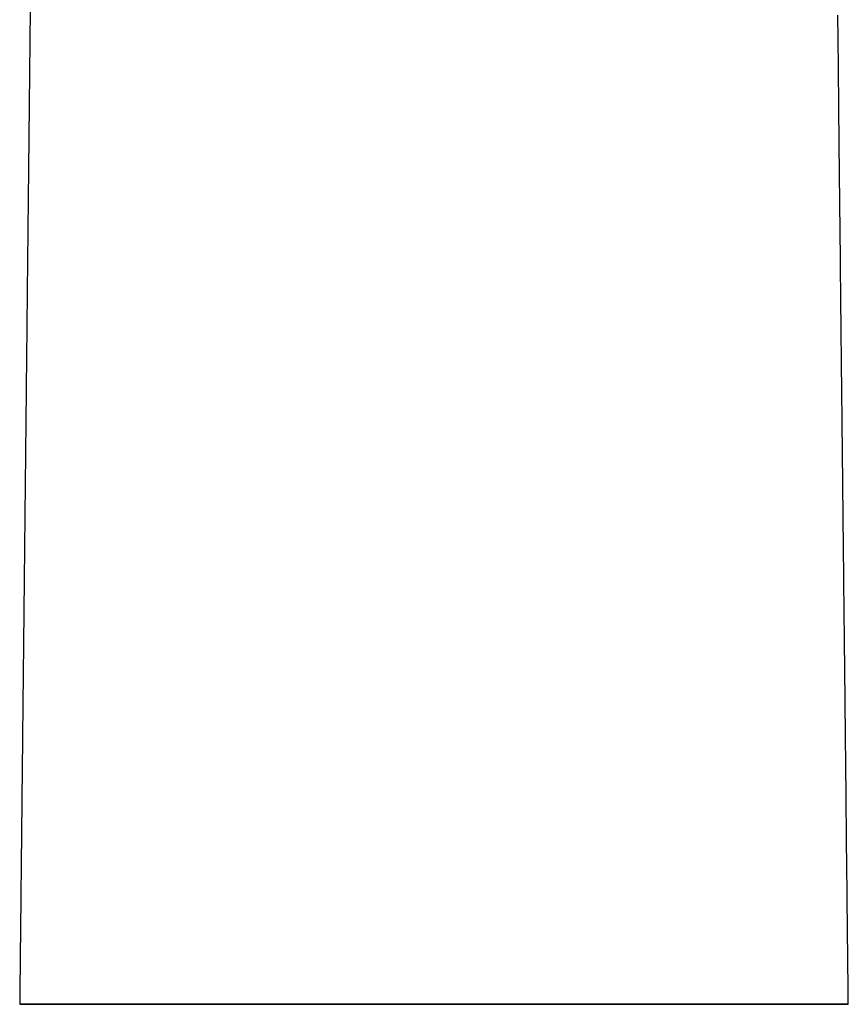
# Model space of a CAD drawing. Header units: millimetres. Extents: x 8 to 837, y 12 to 838.
# Tile 19 of 27: x 416 to 470, y 510 to 574. Entities that reach past the tile are written whole.
import ezdxf

# ---------------------------------------------------------------- set-up
doc = ezdxf.new("R2010")
doc.units = ezdxf.units.MM

msp = doc.modelspace()

# ---------------------------------------------------------------- linework, layer by layer
at = {"color": 7, "linetype": 'Continuous', "lineweight": 30, "flags": 128}
msp.add_lwpolyline([(470.277, 510.125), (470.273, 510.508), (470.269, 510.88), (470.265, 511.24), (470.262, 511.588), (470.258, 511.925), (470.255, 512.249), (470.251, 512.616), (470.247, 512.967), (470.244, 513.301), (470.24, 513.618), (470.238, 513.888), (470.235, 514.144), (470.232, 514.387), (470.23, 514.618), (470.228, 514.835), (470.225, 515.038), (470.223, 515.229), (470.222, 515.406), (470.217, 515.8), (470.213, 516.195), (470.209, 516.594), (470.205, 516.997), (470.201, 517.403), (470.196, 517.814), (470.187, 518.645), (470.179, 519.491), (470.169, 520.352), (470.164, 520.871), (470.158, 521.405), (470.153, 521.953), (470.147, 522.516), (470.14, 523.105), (470.134, 523.709), (470.128, 524.328), (470.121, 524.962), (470.114, 525.612), (470.107, 526.265), (470.1, 526.932), (470.093, 527.614), (470.086, 528.311), (470.078, 529.023), (470.07, 529.75), (470.063, 530.491), (470.055, 531.247), (470.048, 531.851), (470.042, 532.465), (470.035, 533.087), (470.029, 533.717), (470.022, 534.389), (470.015, 535.043), (470.008, 535.682), (470.001, 536.304), (469.995, 536.91), (469.989, 537.5), (469.983, 538.041), (469.978, 538.568), (469.972, 539.08), (469.967, 539.577), (469.962, 540.061), (469.957, 540.53), (469.952, 540.984), (469.948, 541.424), (469.943, 541.849), (469.939, 542.26), (469.935, 542.649), (469.931, 543.025), (469.927, 543.387), (469.923, 543.734), (469.92, 544.018), (469.917, 544.292), (469.915, 544.558), (469.912, 544.826), (469.909, 545.097), (469.906, 545.37), (469.899, 546.027), (469.892, 546.701), (469.887, 547.192), (469.882, 547.691), (469.876, 548.199), (469.871, 548.715), (469.865, 549.242), (469.859, 549.865), (469.852, 550.503), (469.845, 551.156), (469.838, 551.823), (469.831, 552.505), (469.824, 553.201), (469.816, 553.913), (469.809, 554.578), (469.802, 555.255), (469.795, 555.944), (469.787, 556.645), (469.78, 557.357), (469.772, 558.08), (469.763, 558.962), (469.753, 559.859), (469.744, 560.772), (469.734, 561.701), (469.724, 562.645), (469.714, 563.588), (469.704, 564.546), (469.694, 565.519), (469.683, 566.507), (469.678, 566.981), (469.673, 567.459), (469.668, 567.941), (469.663, 568.426), (469.658, 568.91), (469.653, 569.386), (469.647, 569.937), (469.642, 570.475), (469.636, 571.002), (469.631, 571.518), (469.624, 572.116), (469.618, 572.698), (469.612, 573.263), (469.607, 573.811), (469.601, 574.344)], dxfattribs=at)
at = {"color": 7, "linetype": 'Continuous', "lineweight": 30}
for points, knots in [([(417.478, 605.311), (417.475, 605.025), (417.468, 604.426), (417.46, 603.65), (417.453, 602.979), (417.448, 602.441), (417.442, 601.898), (417.436, 601.35), (417.43, 600.799), (417.425, 600.261), (417.419, 599.743), (417.414, 599.252), (417.409, 598.776), (417.404, 598.315), (417.399, 597.87), (417.395, 597.441), (417.391, 597.027), (417.386, 596.629), (417.382, 596.246), (417.379, 595.903), (417.376, 595.599), (417.373, 595.331), (417.37, 595.072), (417.367, 594.816), (417.364, 594.505), (417.36, 594.128), (417.355, 593.684), (417.351, 593.223), (417.346, 592.746), (417.34, 592.255), (417.335, 591.751), (417.33, 591.235), (417.324, 590.702), (417.319, 590.192), (417.314, 589.706), (417.309, 589.245), (417.304, 588.776), (417.299, 588.302), (417.293, 587.782), (417.287, 587.223), (417.281, 586.625), (417.275, 586.013), (417.268, 585.387), (417.261, 584.749), (417.255, 584.126), (417.248, 583.517), (417.242, 582.923), (417.236, 582.354), (417.23, 581.81), (417.225, 581.286), (417.22, 580.771), (417.214, 580.262), (417.209, 579.772), (417.204, 579.301), (417.199, 578.849), (417.195, 578.402), (417.19, 577.961), (417.185, 577.526), (417.181, 577.093), (417.176, 576.669), (417.172, 576.247), (417.168, 575.823), (417.163, 575.386), (417.158, 574.935), (417.153, 574.47), (417.148, 573.992), (417.143, 573.5), (417.138, 572.995), (417.132, 572.476), (417.127, 571.943), (417.121, 571.397), (417.115, 570.878), (417.11, 570.389), (417.106, 569.932), (417.101, 569.465), (417.096, 568.991), (417.091, 568.51), (417.084, 567.875), (417.076, 567.093), (417.066, 566.17), (417.056, 565.26), (417.047, 564.363), (417.038, 563.478), (417.028, 562.607), (417.019, 561.72), (417.01, 560.82), (417, 559.906), (416.991, 559.008), (416.981, 558.125), (416.972, 557.284), (416.964, 556.483), (416.956, 555.722), (416.948, 554.975), (416.94, 554.243), (416.933, 553.525), (416.925, 552.822), (416.918, 552.152), (416.912, 551.514), (416.905, 550.908), (416.899, 550.315), (416.893, 549.733), (416.887, 549.164), (416.881, 548.571), (416.874, 547.955), (416.867, 547.315), (416.861, 546.689), (416.854, 546.077), (416.849, 545.563), (416.845, 545.145), (416.841, 544.819), (416.838, 544.496), (416.834, 544.169), (416.831, 543.833), (416.827, 543.482), (416.823, 543.11), (416.819, 542.715), (416.815, 542.296), (416.81, 541.862), (416.805, 541.411), (416.8, 540.943), (416.795, 540.47), (416.79, 539.99), (416.785, 539.505), (416.78, 539.005), (416.774, 538.491), (416.769, 537.962), (416.763, 537.419), (416.757, 536.861), (416.751, 536.289), (416.745, 535.703), (416.739, 535.105), (416.732, 534.498), (416.726, 533.88), (416.719, 533.256), (416.712, 532.571), (416.704, 531.836), (416.696, 531.053), (416.688, 530.286), (416.68, 529.534), (416.672, 528.797), (416.665, 528.076), (416.658, 527.389), (416.651, 526.736), (416.644, 526.115), (416.638, 525.507), (416.631, 524.912), (416.625, 524.33), (416.619, 523.769), (416.614, 523.229), (416.608, 522.709), (416.603, 522.202), (416.598, 521.705), (416.593, 521.221), (416.588, 520.748), (416.583, 520.286), (416.577, 519.745), (416.571, 519.127), (416.563, 518.432), (416.556, 517.746), (416.549, 517.045), (416.541, 516.328), (416.535, 515.782), (416.532, 515.425), (416.53, 515.251), (416.528, 515.064), (416.526, 514.864), (416.523, 514.652), (416.521, 514.426), (416.518, 514.188), (416.516, 513.936), (416.513, 513.672), (416.51, 513.395), (416.507, 513.105), (416.504, 512.802), (416.501, 512.487), (416.497, 512.147), (416.493, 511.781), (416.489, 511.389), (416.485, 510.981), (416.48, 510.558), (416.477, 510.271), (416.476, 510.125)], [0, 0, 0, 0, 0.009007, 0.018876, 0.024476, 0.030128, 0.035833, 0.04159, 0.047399, 0.053214, 0.058542, 0.063706, 0.068708, 0.073546, 0.078221, 0.082732, 0.08708, 0.091264, 0.095286, 0.099144, 0.10206, 0.104876, 0.107591, 0.110232, 0.112922, 0.117419, 0.122089, 0.126931, 0.131945, 0.137132, 0.142393, 0.147821, 0.153416, 0.159176, 0.163904, 0.168739, 0.173679, 0.178699, 0.183666, 0.190065, 0.196345, 0.202505, 0.209361, 0.216063, 0.222611, 0.229005, 0.235245, 0.241331, 0.246929, 0.252413, 0.257828, 0.263173, 0.268449, 0.273261, 0.278013, 0.282707, 0.287341, 0.291916, 0.296433, 0.300973, 0.305281, 0.309733, 0.314328, 0.319066, 0.323947, 0.328971, 0.334137, 0.339447, 0.3449, 0.350496, 0.356234, 0.362116, 0.366837, 0.371647, 0.376545, 0.381531, 0.386605, 0.391706, 0.401541, 0.41124, 0.420802, 0.430229, 0.43952, 0.448675, 0.457694, 0.467458, 0.477057, 0.486492, 0.495763, 0.504869, 0.513005, 0.521004, 0.528854, 0.536549, 0.54409, 0.551478, 0.558711, 0.565206, 0.571572, 0.577809, 0.583916, 0.589894, 0.595743, 0.602605, 0.609325, 0.615901, 0.622335, 0.628627, 0.632096, 0.635519, 0.638898, 0.642283, 0.645812, 0.649495, 0.653329, 0.657554, 0.66195, 0.666517, 0.671255, 0.676164, 0.681243, 0.68619, 0.691288, 0.696538, 0.70194, 0.707494, 0.7132, 0.719058, 0.725068, 0.73123, 0.737543, 0.743892, 0.750387, 0.757008, 0.763573, 0.771956, 0.780178, 0.78824, 0.79614, 0.803878, 0.811456, 0.818873, 0.82553, 0.832051, 0.838438, 0.844689, 0.850804, 0.856785, 0.862367, 0.867826, 0.873162, 0.878374, 0.883464, 0.88843, 0.893273, 0.898045, 0.905456, 0.912761, 0.919961, 0.927054, 0.934872, 0.942558, 0.944276, 0.946102, 0.948065, 0.950162, 0.952396, 0.954764, 0.957269, 0.959908, 0.962683, 0.965594, 0.96864, 0.971821, 0.975138, 0.978591, 0.982545, 0.986663, 0.990945, 0.99539, 1, 1, 1, 1]), ([(443.376, 510.122), (443.575, 510.122), (443.971, 510.122), (444.565, 510.122), (445.159, 510.122), (445.754, 510.122), (446.348, 510.122), (446.932, 510.122), (447.505, 510.122), (448.069, 510.122), (448.631, 510.122), (449.191, 510.122), (449.75, 510.122), (450.268, 510.122), (450.747, 510.122), (451.188, 510.122), (451.626, 510.122), (452.067, 510.122), (452.51, 510.122), (452.955, 510.122), (453.397, 510.123), (453.836, 510.123), (454.273, 510.123), (454.7, 510.123), (455.118, 510.123), (455.528, 510.123), (455.934, 510.123), (456.336, 510.123), (456.735, 510.123), (457.152, 510.123), (457.584, 510.123), (458.032, 510.123), (458.475, 510.123), (458.912, 510.123), (459.343, 510.123), (459.784, 510.123), (460.234, 510.123), (460.693, 510.123), (461.143, 510.123), (461.585, 510.123), (462.018, 510.123), (462.436, 510.123), (462.838, 510.123), (463.225, 510.123), (463.603, 510.123), (463.972, 510.123), (464.333, 510.123), (464.662, 510.123), (464.963, 510.123), (465.235, 510.123), (465.501, 510.123), (465.79, 510.123), (466.098, 510.123), (466.423, 510.123), (466.735, 510.123), (467.035, 510.124), (467.324, 510.124), (467.6, 510.124), (467.863, 510.124), (468.098, 510.124), (468.308, 510.124), (468.493, 510.124), (468.67, 510.124), (468.838, 510.124), (468.997, 510.124), (469.147, 510.124), (469.288, 510.124), (469.417, 510.124), (469.535, 510.124), (469.642, 510.124), (469.741, 510.124), (469.831, 510.124), (469.914, 510.124), (469.988, 510.124), (470.054, 510.124), (470.111, 510.124), (470.16, 510.124), (470.201, 510.124), (470.233, 510.124), (470.259, 510.125), (470.275, 510.125), (470.279, 510.125), (470.271, 510.125), (470.25, 510.125), (470.217, 510.125), (470.174, 510.125), (470.125, 510.125), (470.071, 510.125), (470.009, 510.125), (469.939, 510.125), (469.861, 510.125), (469.775, 510.125), (469.681, 510.125), (469.578, 510.125), (469.468, 510.125), (469.349, 510.125), (469.222, 510.125), (469.073, 510.125), (468.898, 510.125), (468.694, 510.125), (468.476, 510.125), (468.244, 510.126), (467.998, 510.126), (467.771, 510.126), (467.571, 510.126), (467.401, 510.126), (467.225, 510.126), (467.03, 510.126), (466.815, 510.126), (466.577, 510.126), (466.332, 510.126), (466.079, 510.126), (465.819, 510.126), (465.543, 510.126), (465.25, 510.126), (464.939, 510.126), (464.619, 510.126), (464.291, 510.126), (463.954, 510.126), (463.623, 510.126), (463.3, 510.126), (462.985, 510.126), (462.665, 510.126), (462.357, 510.126), (462.063, 510.126), (461.785, 510.126), (461.502, 510.126), (461.15, 510.126), (460.726, 510.126), (460.224, 510.126), (459.712, 510.126), (459.226, 510.126), (458.77, 510.127), (458.344, 510.127), (457.913, 510.127), (457.475, 510.127), (457.031, 510.127), (456.584, 510.127), (456.132, 510.127), (455.677, 510.127), (455.216, 510.127), (454.724, 510.127), (454.2, 510.127), (453.643, 510.127), (453.08, 510.127), (452.51, 510.127), (451.935, 510.127), (451.363, 510.127), (450.796, 510.127), (450.234, 510.127), (449.668, 510.127), (449.097, 510.127), (448.523, 510.127), (447.981, 510.127), (447.474, 510.127), (447, 510.127), (446.524, 510.127), (446.006, 510.127), (445.446, 510.127), (444.842, 510.127), (444.237, 510.127), (443.631, 510.127), (443.024, 510.127), (442.427, 510.127), (441.84, 510.127), (441.265, 510.127), (440.69, 510.127), (440.115, 510.127), (439.541, 510.127), (439.016, 510.127), (438.539, 510.127), (438.111, 510.127), (437.683, 510.127), (437.217, 510.127), (436.712, 510.127), (436.17, 510.127), (435.63, 510.127), (435.093, 510.127), (434.559, 510.127), (434.022, 510.127), (433.483, 510.127), (432.943, 510.127), (432.406, 510.127), (431.874, 510.127), (431.348, 510.127), (430.862, 510.127), (430.418, 510.127), (430.012, 510.127), (429.611, 510.127), (429.211, 510.127), (428.814, 510.127), (428.42, 510.127), (428.03, 510.127), (427.617, 510.126), (427.181, 510.126), (426.725, 510.126), (426.277, 510.126), (425.836, 510.126), (425.403, 510.126), (424.978, 510.126), (424.564, 510.126), (424.159, 510.126), (423.762, 510.126), (423.374, 510.126), (422.995, 510.126), (422.651, 510.126), (422.34, 510.126), (422.061, 510.126), (421.788, 510.126), (421.492, 510.126), (421.177, 510.126), (420.845, 510.126), (420.524, 510.126), (420.215, 510.126), (419.916, 510.126), (419.63, 510.126), (419.358, 510.126), (419.099, 510.126), (418.851, 510.126), (418.614, 510.126), (418.39, 510.125), (418.202, 510.125), (418.047, 510.125), (417.92, 510.125), (417.798, 510.125), (417.673, 510.125), (417.546, 510.125), (417.419, 510.125), (417.299, 510.125), (417.188, 510.125), (417.084, 510.125), (416.986, 510.125), (416.895, 510.125), (416.81, 510.125), (416.735, 510.125), (416.67, 510.125), (416.614, 510.125), (416.569, 510.125), (416.534, 510.125), (416.509, 510.125), (416.49, 510.125), (416.479, 510.125), (416.475, 510.125), (416.477, 510.125), (416.484, 510.125), (416.499, 510.125), (416.521, 510.124), (416.554, 510.124), (416.596, 510.124), (416.646, 510.124), (416.705, 510.124), (416.774, 510.124), (416.853, 510.124), (416.944, 510.124), (417.045, 510.124), (417.156, 510.124), (417.276, 510.124), (417.4, 510.124), (417.527, 510.124), (417.654, 510.124), (417.789, 510.124), (417.933, 510.124), (418.086, 510.124), (418.249, 510.124), (418.42, 510.124), (418.598, 510.124), (418.785, 510.124), (418.979, 510.124), (419.182, 510.124), (419.393, 510.124), (419.611, 510.124), (419.837, 510.124), (420.071, 510.123), (420.338, 510.123), (420.64, 510.123), (420.982, 510.123), (421.337, 510.123), (421.704, 510.123), (422.085, 510.123), (422.445, 510.123), (422.781, 510.123), (423.091, 510.123), (423.407, 510.123), (423.763, 510.123), (424.16, 510.123), (424.602, 510.123), (425.056, 510.123), (425.52, 510.123), (425.995, 510.123), (426.476, 510.123), (426.96, 510.123), (427.448, 510.123), (427.945, 510.123), (428.451, 510.123), (428.967, 510.123), (429.454, 510.123), (429.913, 510.123), (430.341, 510.123), (430.773, 510.123), (431.242, 510.123), (431.747, 510.123), (432.289, 510.123), (432.839, 510.123), (433.394, 510.123), (433.956, 510.122), (434.52, 510.122), (435.085, 510.122), (435.65, 510.122), (436.22, 510.122), (436.795, 510.122), (437.374, 510.122), (437.909, 510.122), (438.4, 510.122), (438.844, 510.122), (439.29, 510.122), (439.738, 510.122), (440.187, 510.122), (440.638, 510.122), (441.092, 510.122), (441.547, 510.122), (442.003, 510.122), (442.46, 510.122), (442.918, 510.122), (443.224, 510.122), (443.376, 510.122)], [0, 0, 0, 0, 0.003458, 0.006917, 0.010375, 0.01385, 0.017324, 0.020799, 0.024125, 0.027452, 0.030779, 0.034119, 0.037461, 0.040802, 0.04348, 0.046157, 0.048839, 0.05152, 0.054292, 0.057065, 0.059837, 0.062618, 0.065399, 0.068179, 0.070856, 0.073532, 0.076209, 0.078892, 0.081576, 0.08426, 0.087378, 0.090497, 0.093615, 0.096745, 0.099875, 0.103005, 0.106504, 0.110004, 0.113503, 0.117018, 0.120533, 0.124048, 0.127405, 0.130762, 0.134118, 0.137488, 0.140859, 0.144229, 0.146977, 0.149724, 0.152475, 0.155226, 0.158902, 0.162578, 0.166255, 0.169931, 0.173637, 0.177344, 0.181051, 0.184757, 0.187788, 0.19082, 0.193852, 0.196883, 0.199931, 0.20298, 0.206028, 0.209076, 0.211932, 0.214789, 0.217645, 0.220509, 0.223373, 0.226237, 0.229114, 0.231992, 0.234869, 0.237755, 0.24064, 0.243525, 0.247006, 0.250488, 0.253969, 0.257464, 0.260959, 0.264454, 0.267254, 0.270054, 0.272854, 0.275661, 0.278468, 0.281275, 0.284103, 0.286931, 0.289759, 0.292594, 0.295429, 0.298265, 0.302002, 0.30574, 0.309477, 0.313232, 0.316987, 0.320742, 0.323036, 0.32533, 0.327626, 0.329921, 0.332764, 0.335606, 0.338449, 0.341299, 0.344149, 0.346999, 0.350131, 0.353264, 0.356396, 0.359539, 0.362683, 0.365826, 0.368571, 0.371317, 0.374066, 0.376815, 0.379089, 0.381362, 0.383637, 0.385913, 0.389741, 0.39357, 0.397408, 0.401246, 0.404276, 0.407306, 0.410336, 0.413376, 0.416417, 0.419457, 0.422472, 0.425487, 0.428506, 0.431526, 0.435067, 0.438608, 0.442149, 0.445707, 0.449266, 0.452824, 0.456224, 0.459625, 0.463026, 0.466442, 0.469858, 0.473274, 0.476062, 0.478849, 0.48164, 0.484431, 0.487949, 0.491466, 0.494984, 0.498518, 0.502053, 0.505588, 0.508944, 0.5123, 0.515656, 0.519027, 0.522398, 0.525768, 0.528309, 0.53085, 0.533394, 0.535938, 0.539211, 0.542485, 0.545758, 0.549045, 0.552333, 0.55562, 0.559035, 0.562451, 0.565866, 0.569297, 0.572727, 0.576158, 0.578885, 0.581612, 0.584342, 0.587072, 0.589843, 0.592614, 0.595389, 0.598163, 0.601554, 0.604946, 0.608337, 0.611742, 0.615148, 0.618554, 0.621943, 0.625332, 0.628722, 0.632125, 0.635529, 0.638932, 0.641621, 0.644311, 0.647004, 0.649696, 0.65325, 0.656804, 0.660357, 0.663926, 0.667495, 0.671064, 0.674579, 0.678095, 0.68161, 0.68514, 0.688671, 0.692201, 0.694505, 0.69681, 0.699117, 0.701424, 0.704246, 0.707068, 0.709891, 0.71272, 0.71555, 0.71838, 0.721414, 0.724449, 0.727483, 0.730526, 0.73357, 0.736613, 0.739251, 0.741888, 0.744528, 0.747168, 0.749538, 0.751909, 0.754281, 0.756654, 0.759549, 0.762445, 0.76534, 0.768243, 0.771147, 0.77405, 0.777145, 0.78024, 0.783335, 0.78644, 0.789545, 0.792649, 0.795335, 0.79802, 0.800709, 0.803397, 0.806196, 0.808995, 0.811794, 0.814601, 0.817407, 0.820214, 0.823041, 0.825869, 0.828697, 0.831532, 0.834368, 0.837203, 0.840941, 0.84468, 0.848418, 0.852174, 0.855931, 0.859687, 0.862511, 0.865336, 0.868164, 0.870992, 0.874686, 0.87838, 0.882073, 0.885785, 0.889498, 0.89321, 0.896805, 0.900401, 0.903996, 0.907609, 0.911222, 0.914835, 0.917717, 0.920598, 0.923484, 0.92637, 0.929874, 0.933379, 0.936883, 0.940404, 0.943925, 0.947446, 0.950903, 0.95436, 0.957816, 0.961288, 0.964761, 0.968234, 0.970863, 0.973492, 0.976121, 0.978757, 0.981394, 0.98403, 0.986688, 0.989346, 0.992004, 0.994669, 0.997335, 1, 1, 1, 1])]:
    msp.add_open_spline(points, degree=3, knots=knots, dxfattribs=at)

doc.saveas('drawing.dxf')
